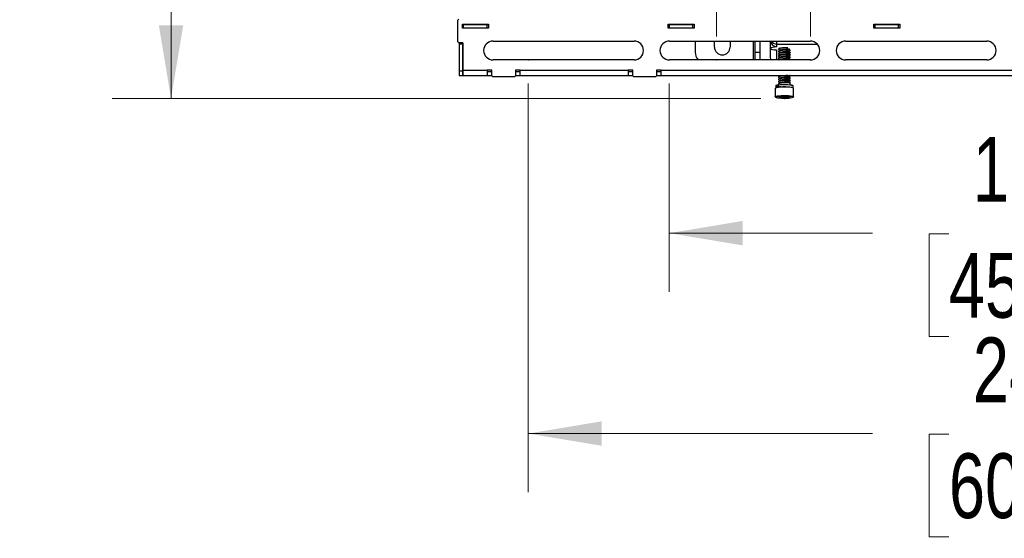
# Model space of a CAD drawing. Header units: inches. Extents: x 5 to 165, y 3 to 108.
# Tile 79 of 139: x 121 to 142, y 25 to 36. Entities that reach past the tile are written whole.
import ezdxf

# ---------------------------------------------------------------- set-up
doc = ezdxf.new("R2010")
doc.units = ezdxf.units.IN
doc.header["$LTSCALE"] = 10
doc.header["$MEASUREMENT"] = 0
doc.header["$PDSIZE"] = -1
doc.styles.add('SLDTEXTSTYLE0', font='TXT', dxfattribs={"width": 0.75})
doc.dimstyles.new('SLDDIMSTYLE0', dxfattribs={"dimtxt": 1.377953, "dimasz": 1.56, "dimexe": 0, "dimexo": 0.0625, "dimgap": 0.344488, "dimtad": 0, "dimtih": 1, "dimtoh": 1, "dimrnd": 1e-09, "dimzin": 4, "dimdsep": 46, "dimtxsty": 'SLDTEXTSTYLE0', "dimsah": 1, "dimcen": 0.09, "dimadec": 0, "dimazin": 1, "dimtfac": 1, "dimtofl": 0, "dimtmove": 0, "dimatfit": 3, "dimfxl": 1, "dimfrac": 2, "dimtolj": 1, "dimtzin": 12, "dimarcsym": 0})
doc.dimstyles.new('SLDDIMSTYLE3', dxfattribs={"dimtxt": 1.377953, "dimasz": 1.56, "dimexe": 0, "dimexo": 0.0625, "dimgap": 0.344488, "dimtad": 0, "dimtih": 1, "dimtoh": 1, "dimrnd": 1e-09, "dimzin": 12, "dimdsep": 46, "dimtxsty": 'SLDTEXTSTYLE0', "dimsah": 1, "dimcen": 0.09, "dimadec": 0, "dimazin": 3, "dimtfac": 1, "dimtofl": 0, "dimtmove": 0, "dimatfit": 3, "dimfxl": 1, "dimfrac": 2, "dimtolj": 1, "dimtzin": 12, "dimarcsym": 0})

# ---------------------------------------------------------------- blocks, each defined once
blk = doc.blocks.new('_D_5')
at = {"color": 216, "linetype": 'Continuous', "lineweight": 18, "true_color": 0x800080}
for p, q in [((138.147, 35.272), (138.147, 48.843)), ((150.147, 35.272), (150.147, 48.843)), ((138.147, 47.593), (139.466, 47.593)), ((141.094, 47.582), (140.675, 47.582)), ((140.675, 47.582), (140.675, 45.395)), ((146.694, 47.582), (147.114, 47.582)), ((147.114, 47.582), (147.114, 45.395)), ((150.147, 47.593), (148.323, 47.593)), ((140.675, 45.395), (141.094, 45.395)), ((147.114, 45.395), (146.694, 45.395))]:
    blk.add_line(p, q, dxfattribs=at)
for points in [[(138.147, 47.593), (139.707, 47.333), (139.707, 47.853)], [(150.147, 47.593), (148.587, 47.853), (148.587, 47.333)]]:
    blk.add_solid(points, dxfattribs=at)
at = {"color": 216, "linetype": 'Continuous', "lineweight": 18, "true_color": 0x800080, "char_height": 1.378, "attachment_point": 1, "style": 'SLDTEXTSTYLE0'}
for s, insert in [('12.00', (141.604, 49.638)), ('304.80', (141.094, 47.171))]:
    blk.add_mtext(s, dxfattribs=dict(at, insert=insert))
blk = doc.blocks.new('_D_6')
at = {"color": 216, "linetype": 'Continuous', "lineweight": 18, "true_color": 0x800080}
for p, q in [((136.147, 35.272), (136.147, 43.601)), ((152.147, 35.272), (152.147, 43.601)), ((136.147, 42.351), (139.466, 42.351)), ((141.094, 42.341), (140.675, 42.341)), ((140.675, 42.341), (140.675, 40.153)), ((146.694, 42.341), (147.114, 42.341)), ((147.114, 42.341), (147.114, 40.153)), ((152.147, 42.351), (148.323, 42.351)), ((140.675, 40.153), (141.094, 40.153)), ((147.114, 40.153), (146.694, 40.153))]:
    blk.add_line(p, q, dxfattribs=at)
for points in [[(136.147, 42.351), (137.707, 42.091), (137.707, 42.611)], [(152.147, 42.351), (150.587, 42.611), (150.587, 42.091)]]:
    blk.add_solid(points, dxfattribs=at)
at = {"color": 216, "linetype": 'Continuous', "lineweight": 18, "true_color": 0x800080, "char_height": 1.378, "attachment_point": 1, "style": 'SLDTEXTSTYLE0'}
for s, insert in [('16.00', (141.604, 44.397)), ('406.40', (141.094, 41.93))]:
    blk.add_mtext(s, dxfattribs=dict(at, insert=insert))
blk = doc.blocks.new('_D_7')
at = {"color": 216, "linetype": 'Continuous', "lineweight": 18, "true_color": 0x800080}
for p, q in [((135.147, 34.272), (135.147, 29.834)), ((153.147, 34.272), (153.147, 29.834)), ((135.147, 31.084), (139.466, 31.084)), ((141.094, 31.073), (140.675, 31.073)), ((140.675, 31.073), (140.675, 28.886)), ((146.694, 31.073), (147.114, 31.073)), ((147.114, 31.073), (147.114, 28.886)), ((153.147, 31.084), (148.323, 31.084)), ((140.675, 28.886), (141.094, 28.886)), ((147.114, 28.886), (146.694, 28.886))]:
    blk.add_line(p, q, dxfattribs=at)
for points in [[(135.147, 31.084), (136.707, 30.824), (136.707, 31.344)], [(153.147, 31.084), (151.587, 31.344), (151.587, 30.824)]]:
    blk.add_solid(points, dxfattribs=at)
at = {"color": 216, "linetype": 'Continuous', "lineweight": 18, "true_color": 0x800080, "char_height": 1.378, "attachment_point": 1, "style": 'SLDTEXTSTYLE0'}
for s, insert in [('18.00', (141.604, 33.13)), ('457.20', (141.094, 30.662))]:
    blk.add_mtext(s, dxfattribs=dict(at, insert=insert))
blk = doc.blocks.new('_D_8')
at = {"color": 216, "linetype": 'Continuous', "lineweight": 18, "true_color": 0x800080}
for p, q in [((132.147, 34.272), (132.147, 25.568)), ((156.147, 34.272), (156.147, 25.568)), ((132.147, 26.818), (139.466, 26.818)), ((156.147, 26.818), (148.323, 26.818)), ((141.094, 26.808), (140.675, 26.808)), ((140.675, 26.808), (140.675, 24.62)), ((146.694, 26.808), (147.114, 26.808)), ((147.114, 26.808), (147.114, 24.62)), ((140.675, 24.62), (141.094, 24.62)), ((147.114, 24.62), (146.694, 24.62))]:
    blk.add_line(p, q, dxfattribs=at)
for points in [[(132.147, 26.818), (133.707, 26.558), (133.707, 27.078)], [(156.147, 26.818), (154.587, 27.078), (154.587, 26.558)]]:
    blk.add_solid(points, dxfattribs=at)
at = {"color": 216, "linetype": 'Continuous', "lineweight": 18, "true_color": 0x800080, "char_height": 1.378, "attachment_point": 1, "style": 'SLDTEXTSTYLE0'}
for s, insert in [('24.00', (141.604, 28.864)), ('609.60', (141.094, 26.397))]:
    blk.add_mtext(s, dxfattribs=dict(at, insert=insert))
blk = doc.blocks.new('_D_9')
at = {"color": 1, "linetype": 'Continuous', "lineweight": 18}
for p, q in [((137.195, 54.441), (123.298, 54.441)), ((124.548, 54.441), (124.548, 47.328)), ((121.749, 44.839), (121.329, 44.839)), ((121.329, 44.839), (121.329, 42.652)), ((127.348, 44.839), (127.768, 44.839)), ((127.768, 44.839), (127.768, 42.652)), ((121.329, 42.652), (121.749, 42.652)), ((127.768, 42.652), (127.348, 42.652)), ((124.548, 33.95), (124.548, 42.372)), ((137.095, 33.95), (123.298, 33.95))]:
    blk.add_line(p, q, dxfattribs=at)
for points in [[(124.548, 54.441), (124.288, 52.881), (124.808, 52.881)], [(124.548, 33.95), (124.808, 35.51), (124.288, 35.51)]]:
    blk.add_solid(points, dxfattribs=at)
at = {"color": 1, "linetype": 'Continuous', "lineweight": 18, "char_height": 1.378, "attachment_point": 1, "style": 'SLDTEXTSTYLE0'}
for s, insert in [('20.49', (122.258, 46.895)), ('520.48', (121.749, 44.428))]:
    blk.add_mtext(s, dxfattribs=dict(at, insert=insert))

msp = doc.modelspace()

# ---------------------------------------------------------------- linework, layer by layer
at = {"color": 7, "linetype": 'Continuous', "lineweight": 25}
for p, q in [((130.667442, 35.638265), (130.647442, 35.618265)), ((130.647442, 35.158265), (130.647442, 35.618265)), ((130.747442, 35.531265), (131.297442, 35.531265)), ((130.747442, 35.446265), (130.747442, 35.531265)), ((131.297442, 35.446265), (130.747442, 35.446265)), ((130.752442, 35.531265), (130.752442, 35.446265)), ((130.757442, 35.452265), (130.757442, 35.526265)), ((130.757442, 35.526265), (130.772442, 35.526265)), ((130.757442, 35.452265), (130.772442, 35.452265)), ((130.772442, 35.452265), (130.772442, 35.526265)), ((130.772442, 35.526265), (131.272442, 35.526265)), ((130.772442, 35.452265), (131.272442, 35.452265)), ((131.272442, 35.452265), (131.272442, 35.526265)), ((131.272442, 35.526265), (131.297442, 35.526265)), ((131.272442, 35.452265), (131.297442, 35.452265)), ((131.297442, 35.531265), (131.297442, 35.446265)), ((135.122442, 35.531265), (135.672442, 35.531265)), ((135.122442, 35.446265), (135.122442, 35.531265)), ((135.122442, 35.526265), (135.147442, 35.526265)), ((135.122442, 35.452265), (135.147442, 35.452265)), ((135.672442, 35.446265), (135.122442, 35.446265)), ((135.147442, 35.452265), (135.147442, 35.526265)), ((135.147442, 35.526265), (135.647442, 35.526265)), ((135.147442, 35.452265), (135.647442, 35.452265)), ((135.647442, 35.452265), (135.647442, 35.526265)), ((135.647442, 35.526265), (135.672442, 35.526265)), ((135.647442, 35.452265), (135.672442, 35.452265)), ((135.672442, 35.531265), (135.672442, 35.446265)), ((139.497442, 35.531265), (140.047442, 35.531265)), ((139.497442, 35.446265), (139.497442, 35.531265)), ((139.497442, 35.526265), (139.522442, 35.526265)), ((139.497442, 35.452265), (139.522442, 35.452265)), ((140.047442, 35.446265), (139.497442, 35.446265)), ((139.522442, 35.452265), (139.522442, 35.526265)), ((139.522442, 35.526265), (140.022442, 35.526265)), ((139.522442, 35.452265), (140.022442, 35.452265)), ((140.022442, 35.452265), (140.022442, 35.526265)), ((140.022442, 35.526265), (140.047442, 35.526265)), ((140.022442, 35.452265), (140.047442, 35.452265)), ((140.047442, 35.531265), (140.047442, 35.446265)), ((130.647442, 35.158265), (130.667442, 35.138265)), ((130.757442, 35.138265), (130.667442, 35.138265)), ((130.678442, 35.138265), (130.678442, 35.111265)), ((130.678442, 35.111265), (130.678442, 34.542265)), ((130.678442, 35.111265), (130.752442, 35.111265)), ((130.752442, 35.138265), (130.752442, 35.111265)), ((130.752442, 35.111265), (130.752442, 34.542265)), ((130.757442, 34.546265), (130.757442, 35.138265)), ((131.397442, 35.172265), (134.397442, 35.172265)), ((135.147442, 35.172265), (138.147442, 35.172265)), ((135.698426, 35.172265), (135.698426, 34.934765)), ((136.106426, 35.04575), (136.106426, 35.172265)), ((136.440426, 35.172265), (136.440426, 35.04575)), ((136.969426, 35.172265), (136.969426, 34.934765)), ((137.073426, 35.172265), (137.073426, 34.934765)), ((137.295426, 35.172265), (137.295426, 35.118798)), ((137.295426, 35.118798), (137.295426, 35.015899)), ((137.295426, 35.015899), (137.295426, 34.824852)), ((137.429426, 35.109765), (137.429426, 35.055131)), ((137.429426, 35.109765), (138.292679, 35.109765)), ((137.434621, 35.055131), (137.429426, 35.055131)), ((137.429426, 34.976667), (137.434621, 34.976667)), ((137.434621, 35.052651), (137.434621, 35.055131)), ((137.434621, 34.976667), (137.434621, 34.979147)), ((137.470426, 35.004067), (137.470426, 34.998849)), ((137.494292, 35.022192), (137.479566, 35.013993)), ((137.720426, 34.974114), (137.720426, 34.979332)), ((138.897442, 35.172265), (141.897442, 35.172265)), ((134.397442, 34.772265), (131.397442, 34.772265)), ((138.147442, 34.772265), (135.147442, 34.772265)), ((136.969426, 34.934765), (137.073426, 34.934765)), ((136.969426, 34.934765), (136.969426, 34.772265)), ((137.073426, 34.934765), (137.073426, 34.772265)), ((137.470426, 34.954596), (137.470426, 34.949379)), ((137.470426, 34.905125), (137.470426, 34.899908)), ((137.470426, 34.855655), (137.470426, 34.850437)), ((137.470426, 34.806184), (137.470426, 34.800966)), ((137.714636, 34.772265), (137.719371, 34.774902)), ((137.720426, 34.924643), (137.720426, 34.929861)), ((137.720426, 34.875172), (137.720426, 34.88039)), ((137.720426, 34.825702), (137.720426, 34.830919)), ((137.720426, 34.776231), (137.720426, 34.781449)), ((141.897442, 34.772265), (138.897442, 34.772265)), ((130.678442, 34.542265), (130.752442, 34.542265)), ((130.678442, 34.542265), (130.678442, 34.442265)), ((130.678442, 34.442265), (130.752442, 34.442265)), ((130.752442, 34.542265), (130.752442, 34.442265)), ((131.273442, 34.546265), (130.757442, 34.546265)), ((130.757442, 34.442265), (130.757442, 34.546265)), ((130.757442, 34.442265), (131.273442, 34.442265)), ((131.373442, 34.556265), (131.273442, 34.556265)), ((131.273442, 34.556265), (131.273442, 34.546265)), ((131.273442, 34.546265), (131.273442, 34.442265)), ((131.373442, 34.516265), (131.273442, 34.516265)), ((131.273442, 34.442265), (131.373442, 34.442265)), ((131.373442, 34.431265), (131.373442, 34.556265)), ((131.373442, 34.431265), (131.393442, 34.411265)), ((131.853442, 34.411265), (131.393442, 34.411265)), ((131.853442, 34.411265), (131.873442, 34.431265)), ((131.973442, 34.556265), (131.873442, 34.556265)), ((131.873442, 34.556265), (131.873442, 34.431265)), ((131.973442, 34.516265), (131.873442, 34.516265)), ((131.873442, 34.442265), (131.973442, 34.442265)), ((131.973442, 34.546265), (131.973442, 34.556265)), ((134.273442, 34.546265), (131.973442, 34.546265)), ((131.973442, 34.442265), (131.973442, 34.546265)), ((131.973442, 34.442265), (134.273442, 34.442265)), ((134.373442, 34.556265), (134.273442, 34.556265)), ((134.273442, 34.556265), (134.273442, 34.546265)), ((134.273442, 34.546265), (134.273442, 34.442265)), ((134.373442, 34.516265), (134.273442, 34.516265)), ((134.273442, 34.442265), (134.373442, 34.442265)), ((134.373442, 34.431265), (134.373442, 34.556265)), ((134.373442, 34.431265), (134.393442, 34.411265)), ((134.853442, 34.411265), (134.393442, 34.411265)), ((134.853442, 34.411265), (134.873442, 34.431265)), ((134.973442, 34.556265), (134.873442, 34.556265)), ((134.873442, 34.556265), (134.873442, 34.431265)), ((134.973442, 34.516265), (134.873442, 34.516265)), ((134.873442, 34.442265), (134.973442, 34.442265)), ((134.973442, 34.546265), (134.973442, 34.556265)), ((153.321442, 34.546265), (134.973442, 34.546265)), ((134.973442, 34.442265), (134.973442, 34.546265)), ((134.973442, 34.442265), (153.321442, 34.442265)), ((137.470426, 34.410418), (137.470426, 34.4052)), ((137.470426, 34.360947), (137.470426, 34.35573)), ((137.718765, 34.436804), (137.708954, 34.442265)), ((137.720426, 34.429936), (137.720426, 34.435153)), ((137.720426, 34.380465), (137.720426, 34.385683)), ((137.405903, 34.172253), (137.399426, 34.165002)), ((137.399426, 34.165002), (137.399426, 33.986907)), ((137.412926, 34.222388), (137.412926, 34.178828)), ((137.470426, 34.311477), (137.470426, 34.306259)), ((137.470426, 34.262006), (137.470426, 34.243263)), ((137.720426, 34.330994), (137.720426, 34.336212)), ((137.720426, 34.243263), (137.720426, 34.286741)), ((137.777926, 34.180108), (137.777926, 34.222388)), ((137.791426, 33.986907), (137.791426, 34.165002)), ((137.484512, 33.972887), (137.484011, 33.972611)), ((137.484011, 33.972611), (137.485407, 33.972411)), ((137.51345, 33.988814), (137.512949, 33.988538)), ((137.515346, 33.988889), (137.51345, 33.988814)), ((137.564593, 33.961011), (137.565988, 33.960811)), ((137.565988, 33.99307), (137.565988, 33.960811)), ((137.565988, 33.960811), (137.567884, 33.960885)), ((137.624864, 33.993216), (137.622968, 33.993141)), ((137.62626, 33.993015), (137.624864, 33.993216)), ((137.675506, 33.965137), (137.677403, 33.965212)), ((137.677403, 33.988613), (137.677403, 33.965212)), ((137.677403, 33.965212), (137.677904, 33.965488)), ((137.706841, 33.981415), (137.705446, 33.981616)), ((137.70634, 33.981139), (137.706841, 33.981415)), ((137.791426, 33.986907), (137.78495, 33.979656))]:
    msp.add_line(p, q, dxfattribs=at)
at = {"color": 8, "linetype": 'Continuous', "lineweight": 25}
for p, q in [((136.939426, 34.772265), (136.939426, 35.172265)), ((137.429426, 35.172265), (137.429426, 35.109765)), ((137.429426, 34.979637), (137.429426, 34.976667)), ((137.429426, 34.976667), (137.429426, 34.772265)), ((137.409962, 33.974967), (137.409547, 33.977987))]:
    msp.add_line(p, q, dxfattribs=at)
at = {"color": 7, "linetype": 'Continuous', "lineweight": 25, "flags": 128}
for points in [[(137.308143, 35.131339), (137.297295, 35.12365), (137.295426, 35.118798)], [(137.434621, 35.052651), (137.382518, 35.046569), (137.340992, 35.038964), (137.312106, 35.030213), (137.297295, 35.020751), (137.297295, 35.011047), (137.312106, 35.001585), (137.340992, 34.992834), (137.382518, 34.985229), (137.434621, 34.979147)], [(137.429426, 34.976667), (137.403284, 34.979215), (137.381756, 34.98534)], [(137.791426, 34.165002), (137.789167, 34.169308), (137.773976, 34.176734), (137.745543, 34.183289), (137.705977, 34.188488), (137.658212, 34.191946), (137.60579, 34.193405), (137.552599, 34.192757), (137.502585, 34.190051), (137.459457, 34.185487), (137.426412, 34.179404), (137.405903, 34.172253)], [(137.412926, 34.222388), (137.418957, 34.22914), (137.439213, 34.236081), (137.472125, 34.241913), (137.515026, 34.246163), (137.56444, 34.248487), (137.616365, 34.248697), (137.666594, 34.246775), (137.711057, 34.242877), (137.746152, 34.23732), (137.769036, 34.230553), (137.777856, 34.223125), (137.777926, 34.222388)], [(137.516908, 34.200782), (137.481063, 34.204102), (137.446352, 34.209599), (137.423719, 34.216291), (137.414996, 34.223639), (137.420891, 34.231045), (137.440925, 34.23791), (137.473476, 34.243678), (137.515907, 34.247881), (137.56478, 34.25018), (137.616136, 34.250387), (137.665814, 34.248486), (137.709789, 34.244632), (137.7445, 34.239135), (137.767134, 34.232442), (137.775856, 34.225095), (137.769962, 34.217689), (137.769962, 34.217689)], [(137.415572, 34.181777), (137.435035, 34.188564), (137.466394, 34.194336), (137.507322, 34.198667), (137.554784, 34.201235), (137.605261, 34.20185), (137.655008, 34.200465), (137.700337, 34.197184), (137.737884, 34.19225), (137.764867, 34.186029), (137.779282, 34.178983), (137.780891, 34.176943)], [(137.41747, 34.182748), (137.418957, 34.183627), (137.439213, 34.190568), (137.472125, 34.1964), (137.515026, 34.20065), (137.56444, 34.202974), (137.616365, 34.203183), (137.666594, 34.201262), (137.711057, 34.197364), (137.746152, 34.191807), (137.769036, 34.18504), (137.773382, 34.182748)], [(137.409547, 33.977987), (137.410791, 33.980276), (137.423704, 33.987384), (137.449354, 33.993723), (137.485837, 33.998822), (137.530448, 34.002304), (137.579878, 34.00391), (137.630461, 34.003521), (137.678446, 34.001167), (137.720273, 33.997021), (137.752842, 33.991391), (137.773735, 33.984695), (137.780959, 33.978925)], [(137.77528, 33.970132), (137.755817, 33.963346), (137.724459, 33.957573), (137.68353, 33.953242), (137.636068, 33.950674), (137.585591, 33.95006), (137.535844, 33.951444), (137.490515, 33.954725), (137.452968, 33.959659), (137.425986, 33.96588), (137.41157, 33.972927), (137.409962, 33.974967)], [(137.512949, 33.988538), (137.503541, 33.986927), (137.495618, 33.985156), (137.489306, 33.983253), (137.48471, 33.981249), (137.481901, 33.979177), (137.480927, 33.97707), (137.481802, 33.974962), (137.484512, 33.972887)], [(137.677904, 33.965488), (137.687311, 33.967099), (137.695235, 33.968871), (137.701546, 33.970774), (137.706143, 33.972777), (137.708951, 33.974849), (137.709925, 33.976956), (137.70905, 33.979064), (137.70634, 33.981139)]]:
    msp.add_lwpolyline(points, dxfattribs=at)
at = {"color": 8, "linetype": 'Continuous', "lineweight": 25, "flags": 128}
for points in [[(137.399426, 33.986907), (137.400864, 33.990346), (137.414472, 33.997836), (137.441501, 34.004515), (137.479945, 34.009889), (137.526955, 34.013558), (137.579042, 34.01525), (137.632345, 34.014841), (137.682909, 34.012359), (137.726986, 34.00799), (137.761305, 34.002058), (137.783322, 33.995002), (137.791403, 33.987345), (137.791426, 33.986907)], [(137.780959, 33.978925), (137.781404, 33.977429), (137.77528, 33.970132)]]:
    msp.add_lwpolyline(points, dxfattribs=at)
at = {"color": 7, "linetype": 'Continuous', "lineweight": 25}
for centre, radius, start, end in [((131.397442, 34.972265), 0.2, 90, 270), ((134.397442, 34.972265), 0.2, 270, 90), ((135.147442, 34.972265), 0.2, 90, 270), ((136.273426, 35.04575), 0.167, 180, 0), ((137.428777, 35.188567), 0.133438, 187.0175486, 270.2785389), ((137.429125, 35.243977), 0.134213, 212.2977542, 270.1287414), ((138.147442, 34.972265), 0.2, 270, 90), ((138.897442, 34.972265), 0.2, 90, 270), ((141.897442, 34.972265), 0.2, 270, 90), ((135.948426, 34.934765), 0.25, 180, 220.5416019), ((137.561264, 34.218628), 0.257638, 252.8763788, 270.7402013), ((137.594986, 33.337234), 0.656503, 87.5571984, 96.9677158), ((137.595866, 34.616792), 0.656503, 267.5571984, 276.9677158), ((137.629588, 33.735398), 0.257638, 72.8763788, 90.7402013)]:
    msp.add_arc(centre, radius, start, end, dxfattribs=at)
for points, knots in [([(130.781047, 35.531265), (130.780971, 35.530273), (130.780716, 35.526906), (130.780461, 35.52653), (130.780281, 35.526265)], [0, 0, 0, 0, 0.294632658, 1, 1, 1, 1]), ([(137.718201, 34.974133), (137.718803, 34.97459), (137.721076, 34.976315), (137.705367, 34.979564), (137.673382, 34.981609), (137.628055, 34.98181), (137.578121, 34.979282), (137.530949, 34.973555), (137.493275, 34.96594), (137.471786, 34.956219), (137.467309, 34.946826), (137.477767, 34.941583), (137.48184, 34.939541)], [0, 0, 0, 0, 0.039198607, 0.147952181, 0.261198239, 0.371538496, 0.481878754, 0.595124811, 0.703878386, 0.816139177, 0.928399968, 1, 1, 1, 1]), ([(137.665291, 35.030786), (137.652989, 35.030945), (137.626591, 35.031288), (137.577935, 35.02872), (137.530997, 35.023034), (137.493262, 35.015409), (137.47179, 35.005691), (137.467308, 34.996297), (137.477767, 34.991053), (137.48184, 34.989012)], [0, 0, 0, 0, 0.132856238, 0.285102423, 0.441357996, 0.591414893, 0.746311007, 0.901207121, 1, 1, 1, 1]), ([(137.472651, 35.004048), (137.472575, 35.0063), (137.47238, 35.012014), (137.493872, 35.020662), (137.530747, 35.028158), (137.571649, 35.03343), (137.597554, 35.034553), (137.606884, 35.034957)], [0, 0, 0, 0, 0.155101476, 0.393416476, 0.624286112, 0.864692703, 1, 1, 1, 1]), ([(137.472651, 34.954577), (137.472575, 34.956831), (137.472382, 34.962547), (137.493861, 34.971168), (137.530787, 34.97877), (137.578164, 34.9845), (137.628044, 34.987027), (137.673385, 34.986827), (137.705366, 34.984781), (137.721076, 34.981533), (137.718803, 34.979808), (137.718201, 34.979351)], [0, 0, 0, 0, 0.082166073, 0.208415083, 0.33071986, 0.458076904, 0.582166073, 0.706255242, 0.833612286, 0.955917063, 1, 1, 1, 1]), ([(137.517358, 34.985612), (137.511143, 34.982131), (137.498694, 34.975159), (137.485949, 34.968071), (137.479566, 34.964522)], [0, 0, 0, 0, 0.499238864, 1, 1, 1, 1]), ([(137.479827, 34.98898), (137.486129, 34.98548), (137.493459, 34.981408), (137.500643, 34.97739), (137.501651, 34.976826)], [0, 0, 0, 0, 0.85962917, 1, 1, 1, 1]), ([(137.518628, 34.985352), (137.521082, 34.98681), (137.527797, 34.990796), (137.551272, 34.995884), (137.583397, 35.000918), (137.617938, 35.003578), (137.649338, 35.004363), (137.670859, 35.004009), (137.681549, 35.002624), (137.680829, 35.002049), (137.68081, 35.002035)], [0, 0, 0, 0, 0.085808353, 0.234725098, 0.389850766, 0.540959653, 0.692068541, 0.847194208, 0.996110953, 1, 1, 1, 1]), ([(137.718765, 34.980982), (137.712532, 34.984449), (137.700076, 34.991377), (137.687412, 34.998449), (137.681086, 35.001982)], [0, 0, 0, 0, 0.500474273, 1, 1, 1, 1]), ([(137.682063, 35.001437), (137.688239, 35.004896), (137.695876, 35.009175), (137.70337, 35.013346), (137.704804, 35.014144)], [0, 0, 0, 0, 0.80868736, 1, 1, 1, 1]), ([(137.295426, 34.824852), (137.295803, 34.806645), (137.296194, 34.787728), (137.306376, 34.772824), (137.306758, 34.772265)], [0, 0, 0, 0, 0.962489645, 1, 1, 1, 1]), ([(137.718201, 34.924662), (137.718803, 34.925119), (137.721076, 34.926844), (137.705367, 34.930093), (137.673382, 34.932139), (137.628055, 34.932339), (137.578121, 34.929811), (137.530949, 34.924084), (137.493275, 34.916469), (137.471786, 34.906749), (137.467309, 34.897355), (137.477767, 34.892112), (137.48184, 34.89007)], [0, 0, 0, 0, 0.039198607, 0.147952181, 0.261198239, 0.371538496, 0.481878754, 0.595124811, 0.703878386, 0.816139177, 0.928399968, 1, 1, 1, 1]), ([(137.718201, 34.875192), (137.718803, 34.875649), (137.721076, 34.877374), (137.705367, 34.880622), (137.673382, 34.882668), (137.628055, 34.882869), (137.578121, 34.88034), (137.530949, 34.874614), (137.493275, 34.866999), (137.471786, 34.857278), (137.467309, 34.847884), (137.477767, 34.842641), (137.48184, 34.840599)], [0, 0, 0, 0, 0.0391986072, 0.1479521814, 0.2611982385, 0.3715384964, 0.4818787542, 0.5951248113, 0.7038783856, 0.8161391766, 0.9283999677, 1, 1, 1, 1]), ([(137.718201, 34.825721), (137.718803, 34.826178), (137.721076, 34.827903), (137.705367, 34.831151), (137.673382, 34.833197), (137.628055, 34.833398), (137.578121, 34.83087), (137.530949, 34.825143), (137.493275, 34.817528), (137.471786, 34.807807), (137.467309, 34.798414), (137.477767, 34.79317), (137.48184, 34.791129)], [0, 0, 0, 0, 0.039198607, 0.147952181, 0.261198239, 0.371538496, 0.481878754, 0.595124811, 0.703878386, 0.816139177, 0.928399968, 1, 1, 1, 1]), ([(137.472651, 34.905106), (137.472575, 34.90736), (137.472382, 34.913076), (137.493861, 34.921697), (137.530787, 34.929299), (137.578164, 34.93503), (137.628044, 34.937557), (137.673385, 34.937356), (137.705366, 34.935311), (137.721076, 34.932062), (137.718803, 34.930337), (137.718201, 34.92988)], [0, 0, 0, 0, 0.082166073, 0.208415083, 0.33071986, 0.458076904, 0.582166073, 0.706255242, 0.833612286, 0.955917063, 1, 1, 1, 1]), ([(137.472651, 34.855636), (137.472575, 34.857889), (137.472382, 34.863605), (137.493861, 34.872227), (137.530787, 34.879829), (137.578164, 34.885559), (137.628044, 34.888086), (137.673385, 34.887886), (137.705366, 34.88584), (137.721076, 34.882591), (137.718803, 34.880866), (137.718201, 34.880409)], [0, 0, 0, 0, 0.082166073, 0.2084150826, 0.3307198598, 0.4580769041, 0.582166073, 0.7062552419, 0.8336122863, 0.9559170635, 1, 1, 1, 1]), ([(137.472651, 34.806165), (137.472575, 34.808418), (137.472382, 34.814135), (137.493861, 34.822756), (137.530787, 34.830358), (137.578164, 34.836088), (137.628044, 34.838615), (137.673385, 34.838415), (137.705366, 34.836369), (137.721076, 34.833121), (137.718803, 34.831396), (137.718201, 34.830939)], [0, 0, 0, 0, 0.082166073, 0.208415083, 0.33071986, 0.458076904, 0.582166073, 0.706255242, 0.833612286, 0.955917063, 1, 1, 1, 1]), ([(137.517358, 34.936141), (137.511143, 34.93266), (137.498694, 34.925688), (137.485949, 34.918601), (137.479566, 34.915052)], [0, 0, 0, 0, 0.499238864, 1, 1, 1, 1]), ([(137.517358, 34.88667), (137.511143, 34.88319), (137.498694, 34.876218), (137.485949, 34.86913), (137.479566, 34.865581)], [0, 0, 0, 0, 0.499238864, 1, 1, 1, 1]), ([(137.517358, 34.837199), (137.511143, 34.833719), (137.498694, 34.826747), (137.485949, 34.819659), (137.479566, 34.81611)], [0, 0, 0, 0, 0.499238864, 1, 1, 1, 1]), ([(137.479827, 34.939509), (137.486129, 34.936009), (137.493459, 34.931937), (137.500643, 34.927919), (137.501651, 34.927355)], [0, 0, 0, 0, 0.85962917, 1, 1, 1, 1]), ([(137.479827, 34.890038), (137.486129, 34.886538), (137.493459, 34.882466), (137.500643, 34.878448), (137.501651, 34.877884)], [0, 0, 0, 0, 0.85962917, 1, 1, 1, 1]), ([(137.479827, 34.840567), (137.486129, 34.837067), (137.493459, 34.832996), (137.500643, 34.828978), (137.501651, 34.828413)], [0, 0, 0, 0, 0.85962917, 1, 1, 1, 1]), ([(137.479827, 34.791097), (137.486129, 34.787597), (137.493459, 34.783525), (137.500643, 34.779507), (137.501651, 34.778943)], [0, 0, 0, 0, 0.8596291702, 1, 1, 1, 1]), ([(137.517358, 34.787729), (137.511152, 34.784251), (137.502019, 34.779134), (137.492668, 34.773932), (137.489671, 34.772265)], [0, 0, 0, 0, 0.679506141, 1, 1, 1, 1]), ([(137.494561, 34.772265), (137.49511, 34.772516), (137.502489, 34.775888), (137.532072, 34.780773), (137.577824, 34.786647), (137.628134, 34.789137), (137.67336, 34.788946), (137.705373, 34.786898), (137.721075, 34.78365), (137.718803, 34.781925), (137.718201, 34.781468)], [0, 0, 0, 0, 0.012275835, 0.164885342, 0.323798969, 0.478635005, 0.633471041, 0.792384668, 0.944994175, 1, 1, 1, 1]), ([(137.718201, 34.77625), (137.718803, 34.776707), (137.721076, 34.778432), (137.705358, 34.781682), (137.673417, 34.783721), (137.627928, 34.783947), (137.578603, 34.781324), (137.538806, 34.777006), (137.522234, 34.773298), (137.517615, 34.772265)], [0, 0, 0, 0, 0.061354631, 0.23157842, 0.408833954, 0.581541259, 0.754248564, 0.931504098, 1, 1, 1, 1]), ([(137.518628, 34.935881), (137.521082, 34.937339), (137.527797, 34.941326), (137.551272, 34.946413), (137.583397, 34.951447), (137.617938, 34.954107), (137.649338, 34.954892), (137.670859, 34.954538), (137.681549, 34.953154), (137.680829, 34.952578), (137.68081, 34.952564)], [0, 0, 0, 0, 0.085808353, 0.234725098, 0.389850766, 0.540959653, 0.692068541, 0.847194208, 0.996110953, 1, 1, 1, 1]), ([(137.518628, 34.886411), (137.521082, 34.887868), (137.527797, 34.891855), (137.551272, 34.896943), (137.583397, 34.901976), (137.617938, 34.904637), (137.649338, 34.905422), (137.670859, 34.905067), (137.681549, 34.903683), (137.680829, 34.903108), (137.68081, 34.903093)], [0, 0, 0, 0, 0.0858083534, 0.2347250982, 0.3898507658, 0.5409596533, 0.6920685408, 0.8471942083, 0.9961109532, 1, 1, 1, 1]), ([(137.518628, 34.83694), (137.521082, 34.838397), (137.527797, 34.842384), (137.551272, 34.847472), (137.583397, 34.852505), (137.617938, 34.855166), (137.649338, 34.855951), (137.670859, 34.855596), (137.681549, 34.854212), (137.680829, 34.853637), (137.68081, 34.853622)], [0, 0, 0, 0, 0.085808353, 0.234725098, 0.389850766, 0.540959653, 0.692068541, 0.847194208, 0.996110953, 1, 1, 1, 1]), ([(137.518628, 34.787469), (137.521082, 34.788927), (137.527797, 34.792913), (137.551272, 34.798001), (137.583397, 34.803035), (137.617938, 34.805695), (137.649338, 34.80648), (137.670859, 34.806126), (137.681549, 34.804741), (137.680829, 34.804166), (137.68081, 34.804152)], [0, 0, 0, 0, 0.085808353, 0.234725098, 0.389850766, 0.540959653, 0.692068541, 0.847194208, 0.996110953, 1, 1, 1, 1]), ([(137.718765, 34.931512), (137.712532, 34.934979), (137.700076, 34.941907), (137.687412, 34.948978), (137.681086, 34.952511)], [0, 0, 0, 0, 0.500474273, 1, 1, 1, 1]), ([(137.718765, 34.882041), (137.712532, 34.885508), (137.700076, 34.892436), (137.687412, 34.899508), (137.681086, 34.90304)], [0, 0, 0, 0, 0.500474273, 1, 1, 1, 1]), ([(137.718765, 34.83257), (137.712532, 34.836037), (137.700076, 34.842965), (137.687412, 34.850037), (137.681086, 34.853569)], [0, 0, 0, 0, 0.500474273, 1, 1, 1, 1]), ([(137.718765, 34.783099), (137.712532, 34.786566), (137.700076, 34.793494), (137.687412, 34.800566), (137.681086, 34.804099)], [0, 0, 0, 0, 0.500474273, 1, 1, 1, 1]), ([(137.682063, 34.951966), (137.688227, 34.955417), (137.700781, 34.962445), (137.7131, 34.969297), (137.719371, 34.972785)], [0, 0, 0, 0, 0.490965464, 1, 1, 1, 1]), ([(137.682063, 34.902495), (137.688227, 34.905946), (137.700781, 34.912974), (137.7131, 34.919826), (137.719371, 34.923314)], [0, 0, 0, 0, 0.490965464, 1, 1, 1, 1]), ([(137.682063, 34.853024), (137.688227, 34.856475), (137.700781, 34.863503), (137.7131, 34.870355), (137.719371, 34.873843)], [0, 0, 0, 0, 0.490965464, 1, 1, 1, 1]), ([(137.682063, 34.803554), (137.688227, 34.807004), (137.700781, 34.814033), (137.7131, 34.820885), (137.719371, 34.824372)], [0, 0, 0, 0, 0.490965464, 1, 1, 1, 1]), ([(137.718201, 34.429955), (137.718803, 34.430412), (137.721076, 34.432137), (137.705367, 34.435385), (137.673382, 34.437431), (137.628055, 34.437632), (137.578121, 34.435104), (137.530949, 34.429377), (137.493275, 34.421762), (137.471786, 34.412041), (137.467309, 34.402648), (137.477767, 34.397404), (137.48184, 34.395363)], [0, 0, 0, 0, 0.039198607, 0.147952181, 0.261198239, 0.371538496, 0.481878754, 0.595124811, 0.703878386, 0.816139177, 0.928399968, 1, 1, 1, 1]), ([(137.718201, 34.380484), (137.718803, 34.380941), (137.721076, 34.382666), (137.705367, 34.385915), (137.673382, 34.387961), (137.628055, 34.388161), (137.578121, 34.385633), (137.530949, 34.379906), (137.493275, 34.372291), (137.471786, 34.362571), (137.467309, 34.353177), (137.477767, 34.347934), (137.48184, 34.345892)], [0, 0, 0, 0, 0.039198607, 0.147952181, 0.261198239, 0.371538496, 0.481878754, 0.595124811, 0.703878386, 0.816139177, 0.928399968, 1, 1, 1, 1]), ([(137.472651, 34.410399), (137.472575, 34.412652), (137.47238, 34.418367), (137.493876, 34.427), (137.530735, 34.434555), (137.577546, 34.440364), (137.609462, 34.441648), (137.624788, 34.442265)], [0, 0, 0, 0, 0.142716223, 0.362001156, 0.574435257, 0.795644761, 1, 1, 1, 1]), ([(137.472651, 34.360928), (137.472575, 34.363182), (137.472382, 34.368898), (137.493861, 34.377519), (137.530787, 34.385121), (137.578164, 34.390851), (137.628044, 34.393379), (137.673385, 34.393178), (137.705366, 34.391132), (137.721076, 34.387884), (137.718803, 34.386159), (137.718201, 34.385702)], [0, 0, 0, 0, 0.082166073, 0.208415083, 0.33071986, 0.458076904, 0.582166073, 0.706255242, 0.833612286, 0.955917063, 1, 1, 1, 1]), ([(137.517358, 34.441433), (137.511143, 34.437953), (137.498694, 34.430981), (137.485949, 34.423893), (137.479566, 34.420344)], [0, 0, 0, 0, 0.499238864, 1, 1, 1, 1]), ([(137.517358, 34.391963), (137.511143, 34.388482), (137.498694, 34.38151), (137.485949, 34.374423), (137.479566, 34.370873)], [0, 0, 0, 0, 0.499238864, 1, 1, 1, 1]), ([(137.479827, 34.395331), (137.486129, 34.391831), (137.493459, 34.387759), (137.500643, 34.383741), (137.501651, 34.383177)], [0, 0, 0, 0, 0.8596291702, 1, 1, 1, 1]), ([(137.484385, 34.442265), (137.489157, 34.439614), (137.494958, 34.436391), (137.500643, 34.433211), (137.501651, 34.432648)], [0, 0, 0, 0, 0.82266242, 1, 1, 1, 1]), ([(137.518628, 34.391703), (137.521082, 34.393161), (137.527797, 34.397147), (137.551272, 34.402235), (137.583397, 34.407269), (137.617938, 34.409929), (137.649338, 34.410714), (137.670859, 34.41036), (137.681549, 34.408975), (137.680829, 34.4084), (137.68081, 34.408386)], [0, 0, 0, 0, 0.085808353, 0.234725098, 0.389850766, 0.540959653, 0.692068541, 0.847194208, 0.996110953, 1, 1, 1, 1]), ([(137.518628, 34.342232), (137.521082, 34.34369), (137.527797, 34.347677), (137.551272, 34.352764), (137.583397, 34.357798), (137.617938, 34.360458), (137.649338, 34.361243), (137.670859, 34.360889), (137.681549, 34.359505), (137.680829, 34.35893), (137.68081, 34.358915)], [0, 0, 0, 0, 0.085808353, 0.234725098, 0.389850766, 0.540959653, 0.692068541, 0.847194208, 0.996110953, 1, 1, 1, 1]), ([(137.672121, 34.442265), (137.683508, 34.441723), (137.706275, 34.44064), (137.721027, 34.437348), (137.718793, 34.435628), (137.718201, 34.435173)], [0, 0, 0, 0, 0.423806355, 0.847342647, 1, 1, 1, 1]), ([(137.718765, 34.387333), (137.712532, 34.390801), (137.700076, 34.397728), (137.687412, 34.4048), (137.681086, 34.408333)], [0, 0, 0, 0, 0.500474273, 1, 1, 1, 1]), ([(137.718765, 34.337863), (137.712532, 34.34133), (137.700076, 34.348258), (137.687412, 34.355329), (137.681086, 34.358862)], [0, 0, 0, 0, 0.500474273, 1, 1, 1, 1]), ([(137.682063, 34.407788), (137.688227, 34.411238), (137.700781, 34.418267), (137.7131, 34.425119), (137.719371, 34.428607)], [0, 0, 0, 0, 0.490965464, 1, 1, 1, 1]), ([(137.682063, 34.358317), (137.688227, 34.361768), (137.700781, 34.368796), (137.7131, 34.375648), (137.719371, 34.379136)], [0, 0, 0, 0, 0.490965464, 1, 1, 1, 1]), ([(137.718201, 34.331013), (137.718803, 34.33147), (137.721076, 34.333196), (137.705367, 34.336444), (137.673382, 34.33849), (137.628055, 34.33869), (137.578121, 34.336162), (137.530949, 34.330435), (137.493275, 34.32282), (137.471786, 34.3131), (137.467309, 34.303706), (137.477767, 34.298463), (137.48184, 34.296421)], [0, 0, 0, 0, 0.039198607, 0.147952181, 0.261198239, 0.371538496, 0.481878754, 0.595124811, 0.703878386, 0.816139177, 0.928399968, 1, 1, 1, 1]), ([(137.472651, 34.311457), (137.472575, 34.313711), (137.472382, 34.319427), (137.493861, 34.328048), (137.530787, 34.33565), (137.578164, 34.341381), (137.628044, 34.343908), (137.673385, 34.343708), (137.705366, 34.341662), (137.721076, 34.338413), (137.718803, 34.336688), (137.718201, 34.336231)], [0, 0, 0, 0, 0.082166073, 0.208415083, 0.33071986, 0.458076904, 0.582166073, 0.706255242, 0.833612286, 0.955917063, 1, 1, 1, 1]), ([(137.472651, 34.261987), (137.472575, 34.26424), (137.472382, 34.269956), (137.493861, 34.278578), (137.530787, 34.28618), (137.578164, 34.29191), (137.628044, 34.294437), (137.673385, 34.294237), (137.705366, 34.292191), (137.721076, 34.288942), (137.718803, 34.287217), (137.718201, 34.28676)], [0, 0, 0, 0, 0.082166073, 0.208415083, 0.33071986, 0.458076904, 0.582166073, 0.706255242, 0.833612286, 0.955917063, 1, 1, 1, 1]), ([(137.517358, 34.342492), (137.511143, 34.339011), (137.498694, 34.332039), (137.485949, 34.324952), (137.479566, 34.321403)], [0, 0, 0, 0, 0.499238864, 1, 1, 1, 1]), ([(137.517358, 34.293021), (137.511143, 34.289541), (137.498694, 34.282569), (137.485949, 34.275481), (137.479566, 34.271932)], [0, 0, 0, 0, 0.499238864, 1, 1, 1, 1]), ([(137.479827, 34.34586), (137.486129, 34.34236), (137.493459, 34.338288), (137.500643, 34.33427), (137.501651, 34.333706)], [0, 0, 0, 0, 0.85962917, 1, 1, 1, 1]), ([(137.479827, 34.296389), (137.486129, 34.292889), (137.493459, 34.288817), (137.500643, 34.284799), (137.501651, 34.284235)], [0, 0, 0, 0, 0.85962917, 1, 1, 1, 1]), ([(137.518628, 34.292762), (137.521082, 34.294219), (137.527797, 34.298206), (137.551272, 34.303294), (137.583397, 34.308327), (137.617938, 34.310988), (137.649338, 34.311773), (137.670859, 34.311418), (137.681549, 34.310034), (137.680829, 34.309459), (137.68081, 34.309444)], [0, 0, 0, 0, 0.0858083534, 0.2347250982, 0.3898507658, 0.5409596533, 0.6920685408, 0.8471942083, 0.9961109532, 1, 1, 1, 1]), ([(137.718765, 34.288392), (137.712532, 34.291859), (137.700076, 34.298787), (137.687412, 34.305859), (137.681086, 34.309391)], [0, 0, 0, 0, 0.500474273, 1, 1, 1, 1]), ([(137.682063, 34.308846), (137.688227, 34.312297), (137.700781, 34.319325), (137.7131, 34.326177), (137.719371, 34.329665)], [0, 0, 0, 0, 0.490965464, 1, 1, 1, 1]), ([(137.491064, 33.983542), (137.489616, 33.981862), (137.487356, 33.97924), (137.485264, 33.974566), (137.484512, 33.972887)], [0, 0, 0, 0, 0.640824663, 1, 1, 1, 1]), ([(137.485407, 33.972411), (137.498228, 33.97658), (137.522187, 33.98437), (137.54972, 33.971635), (137.562486, 33.962516), (137.564593, 33.961011)], [0, 0, 0, 0, 0.490149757, 0.9158866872, 1, 1, 1, 1]), ([(137.567884, 33.960885), (137.58531, 33.967589), (137.617872, 33.980114), (137.655292, 33.972821), (137.672644, 33.966226), (137.675506, 33.965137)], [0, 0, 0, 0, 0.490149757, 0.915886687, 1, 1, 1, 1]), ([(137.677904, 33.965488), (137.678658, 33.967081), (137.682818, 33.975858), (137.688064, 33.98584), (137.692411, 33.985155), (137.69312, 33.985043)], [0, 0, 0, 0, 0.156472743, 0.862432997, 1, 1, 1, 1])]:
    msp.add_open_spline(points, degree=3, knots=knots, dxfattribs=at)
at = {"color": 216, "linetype": 'Continuous', "lineweight": 18, "true_color": 0x800080}
for p in [(132.147442, 34.772265), (135.147442, 34.772265), (136.147442, 34.772265), (138.147442, 34.772265)]:
    msp.add_point(p, dxfattribs=at)
at = {"color": 1, "linetype": 'Continuous', "lineweight": 18}
msp.add_point((137.595426, 33.949857), dxfattribs=at)

# ---------------------------------------------------------------- dimensions: what is measured, and where the dimension line sits
dim = msp.add_linear_dim(base=(124.548499, 54.441265), p1=(137.595426, 33.949857), p2=(137.695426, 54.441265), angle=90, dimstyle='SLDDIMSTYLE3', dxfattribs=at)
dim.commit()
dim.dimension.update_dxf_attribs({"geometry": '_D_9', "text_midpoint": (124.548499, 44.849743), "dimtype": 160})
at = {"color": 216, "linetype": 'Continuous', "lineweight": 18, "true_color": 0x800080}
for base, p1, p2, picture, middle in [((150.147442, 47.592633), (138.147442, 34.772265), (150.147442, 34.772265), '_D_5', (143.894363, 47.592633)), ((152.147442, 42.351257), (136.147442, 34.772265), (152.147442, 34.772265), '_D_6', (143.894363, 42.351257)), ((156.147442, 26.818352), (132.147442, 34.772265), (156.147442, 34.772265), '_D_8', (143.894363, 26.818352)), ((153.147442, 31.083887), (135.147442, 34.772265), (153.147442, 34.772265), '_D_7', (143.894363, 31.083887))]:
    dim = msp.add_linear_dim(base=base, p1=p1, p2=p2, dimstyle='SLDDIMSTYLE0', dxfattribs=at)
    dim.commit()
    dim.dimension.update_dxf_attribs({"geometry": picture, "text_midpoint": middle, "dimtype": 160})

doc.saveas('drawing.dxf')
